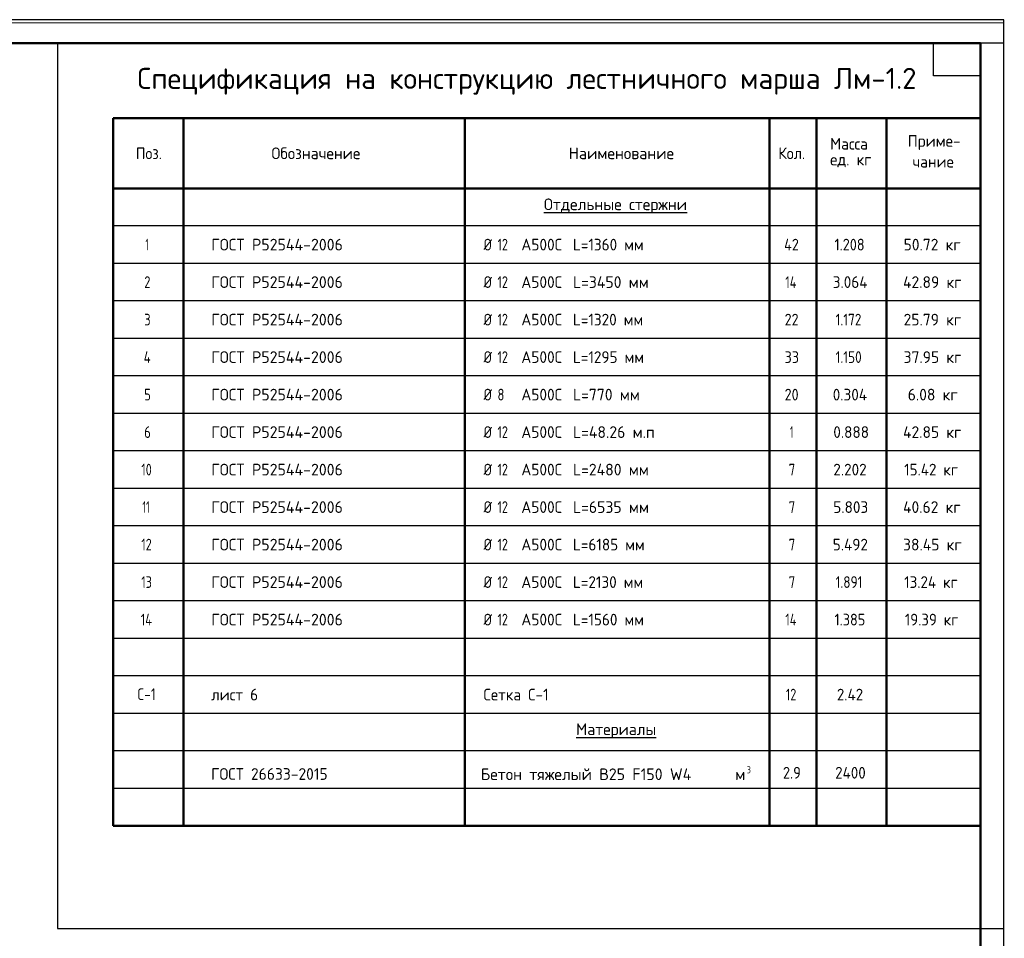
# Model space of a CAD drawing. Header units: millimetres. Extents: x 0 to 21005, y -5 to 14850.
# Tile 10 of 10: x 10502 to 21005, y 5051 to 14850. Entities that reach past the tile are written whole.
import ezdxf

# ---------------------------------------------------------------- set-up
doc = ezdxf.new("R2010")
doc.units = ezdxf.units.MM
doc.layers.add('Standard', color=7, linetype='Continuous', lineweight=25)
doc.styles.add('ISOCPEUR', font='txt')

msp = doc.modelspace()

# ---------------------------------------------------------------- linework, layer by layer
at = {"layer": 'Standard', "color": 7, "linetype": 'Continuous', "lineweight": 13, "transparency": 33554687}
msp.add_line((21000, -5), (21000, 14816), dxfattribs=at)
at = {"layer": 'Standard', "color": 7, "linetype": 'Continuous', "lineweight": 50, "transparency": 33554687}
for p, q in [((20750, 13800), (11500, 13800)), ((11500, 13800), (11500, 13050)), ((12250, 13800), (12250, 13050)), ((15250, 13800), (15250, 13050)), ((18500, 13800), (18500, 13050)), ((19000, 13800), (19000, 13050)), ((19750, 13800), (19750, 13050)), ((20750, 13800), (20750, 13050)), ((20750, 13800), (20750, 13050)), ((20750, 13550), (20750, 11600)), ((20750, 13050), (11500, 13050)), ((11500, 13050), (11500, 6250)), ((12250, 13050), (12250, 6250)), ((15250, 13050), (15250, 6250)), ((18500, 13050), (18500, 6250)), ((19000, 13050), (19000, 6250)), ((19750, 13050), (19750, 6250)), ((20750, 13050), (20750, 6250)), ((20750, 6250), (11500, 6250))]:
    msp.add_line(p, q, dxfattribs=at)
at = {"layer": 'Standard', "color": 7, "linetype": 'Continuous', "lineweight": 35, "transparency": 33554687}
for p, q in [((20750, 13800), (20750, 10250)), ((20750, 13600), (20750, 10050))]:
    msp.add_line(p, q, dxfattribs=at)
at = {"layer": 'Standard', "color": 7, "linetype": 'Continuous', "lineweight": -3, "transparency": 33554687}
for p, q in [((20750, 12650), (11500, 12650)), ((20750, 12250), (11500, 12250)), ((20750, 11850), (11500, 11850)), ((20750, 11450), (11500, 11450)), ((20750, 11050), (11500, 11050)), ((20750, 10650), (11500, 10650)), ((20750, 10250), (11500, 10250)), ((20750, 9850), (11500, 9850)), ((20750, 9450), (11500, 9450)), ((20750, 9050), (11500, 9050)), ((20750, 8650), (11500, 8650)), ((20750, 8250), (11500, 8250)), ((20750, 7850), (11500, 7850)), ((20750, 7450), (11500, 7450)), ((20750, 7050), (11500, 7050)), ((20750, 6650), (11500, 6650))]:
    msp.add_line(p, q, dxfattribs=at)
at = {"layer": 'Standard', "color": 7, "linetype": 'Continuous', "lineweight": 25, "transparency": 33554687}
for points in [[(0, 0), (21000, 0), (21000, 14850), (0, 14850), (0, 0)], [(20750, 14600), (20750, 14250), (20250, 14250), (20250, 14600), (20750, 14600)]]:
    msp.add_lwpolyline(points, close=True, dxfattribs=at)
at = {"layer": 'Standard', "color": 7, "linetype": 'Continuous', "lineweight": 13, "transparency": 33554687}
msp.add_lwpolyline([(21000, 14816), (0, 14816), (0, -5)], dxfattribs=at)
at = {"layer": 'Standard', "color": 7, "linetype": 'Continuous', "lineweight": 50, "transparency": 33554687}
msp.add_lwpolyline([(1000, 14600), (20750, 14600), (20750, 250), (1000, 250), (1000, 14600)], close=True, dxfattribs=at)
at = {"layer": 'Standard', "color": 7, "linetype": 'Continuous', "lineweight": 25, "transparency": 33554687}
msp.add_lwpolyline([(21005, 14600), (10906, 14600), (10906, 5154), (21005, 5154)], dxfattribs=at)

# ---------------------------------------------------------------- texts
at = {"layer": 'Standard', "color": 7, "linetype": 'Continuous', "lineweight": 50, "transparency": 33554687, "insert": (11758, 14050), "char_height": 225, "width": 8443.13, "attachment_point": 7, "style": 'ISOCPEUR'}
msp.add_mtext('\\W0.99;Спецификация на конструкцию лестничного марша Лм-1.2', dxfattribs=at)
at = {"layer": 'Standard', "color": 7, "linetype": 'Continuous', "lineweight": 25, "transparency": 33554687, "attachment_point": 7, "style": 'ISOCPEUR'}
for s, insert, char_height, width in [('\\W0.95;Масса', (19147, 13464), 125, 521.72), ('\\W0.96;Приме-', (19975, 13460), 125, 609.38), ('\\W0.92;Поз.', (11742, 13362), 125, 363.75), ('\\W0.97;Обозначение', (13188, 13362), 125, 1041.42), ('\\W0.98;Наименование', (16359, 13362), 125, 1160.33), ('\\W0.93;Кол.', (18595, 13362), 125, 370.1), ('\\W0.95;ед. кг', (19147, 13276), 125, 521.46), ('\\W0.95;чание', (20025, 13273), 125, 508.84), ('\\W0.98;{\\LОтдельные стержни}', (16094, 12784), 125, 1623.17), ('\\W0.56;1', (11844, 12388), 125, 97.22), ('\\W0.98;ГОСТ Р52544-2006', (12545, 12388), 125, 1510.5), ('\\W0.83;Ø', (15450, 12388), 125, 177.08), ('\\W0.75;12', (15599, 12388), 125, 196.79), ('\\W0.95;А500С', (15853, 12388), 125, 521.45), ('\\W0.94;L=1360 мм', (16404, 12388), 125, 833.26), ('\\W0.88;42', (18656, 12388), 125, 242.49), ('\\W0.88;1.208', (19194, 12388), 125, 417.14), ('\\W0.96;50.72 кг', (19931, 12388), 125, 697.16), ('\\W0.78;2', (11831, 11988), 125, 136), ('\\W0.98;ГОСТ Р52544-2006', (12545, 11988), 125, 1510.5), ('\\W0.83;Ø', (15450, 11988), 125, 177.08), ('\\W0.75;12', (15599, 11988), 125, 196.79), ('\\W0.95;А500С', (15853, 11988), 125, 521.45), ('\\W0.97;L=3450 мм', (16404, 11988), 125, 872.64), ('\\W0.76;14', (18669, 11988), 125, 210.23), ('\\W0.94;3.064', (19175, 11988), 125, 458.48), ('\\W0.96;42.89 кг', (19925, 11988), 125, 709.73), ('\\W0.78;3', (11831, 11588), 125, 136), ('\\W0.98;ГОСТ Р52544-2006', (12545, 11588), 125, 1510.5), ('\\W0.83;Ø', (15450, 11588), 125, 177.08), ('\\W0.75;12', (15599, 11588), 125, 196.79), ('\\W0.95;А500С', (15853, 11588), 125, 521.45), ('\\W0.94;L=1320 мм', (16404, 11588), 125, 833.26), ('\\W0.87;22', (18662, 11588), 125, 229.51), ('\\W0.82;1.172', (19206, 11588), 125, 388.43), ('\\W0.96;25.79 кг', (19931, 11588), 125, 697.16), ('\\W0.80;4', (11825, 11188), 125, 149.93), ('\\W0.98;ГОСТ Р52544-2006', (12545, 11188), 125, 1510.5), ('\\W0.83;Ø', (15450, 11188), 125, 177.08), ('\\W0.75;12', (15599, 11188), 125, 196.79), ('\\W0.95;А500С', (15853, 11188), 125, 521.45), ('\\W0.94;L=1295 мм', (16404, 11188), 125, 833.26), ('\\W0.87;33', (18662, 11188), 125, 229.51), ('\\W0.82;1.150', (19206, 11188), 125, 388.43), ('\\W0.96;37.95 кг', (19931, 11188), 125, 697.16), ('\\W0.78;5', (11831, 10788), 125, 136), ('\\W0.98;ГОСТ Р52544-2006', (12545, 10788), 125, 1510.5), ('\\W0.83;Ø', (15450, 10788), 125, 177.08), ('\\W0.78;8', (15599, 10788), 125, 136.01), ('\\W0.95;А500С', (15853, 10788), 125, 521.45), ('\\W0.97;L=770 мм', (16404, 10788), 125, 772.43), ('\\W0.87;20', (18662, 10788), 125, 229.51), ('\\W0.94;0.304', (19175, 10788), 125, 458.48), ('\\W0.96;6.08 кг', (19975, 10788), 125, 609.38), ('\\W0.78;6', (11831, 10388), 125, 136), ('\\W0.98;ГОСТ Р52544-2006', (12545, 10388), 125, 1510.5), ('\\W0.83;Ø', (15450, 10388), 125, 177.08), ('\\W0.75;12', (15599, 10388), 125, 196.79), ('\\W0.95;А500С', (15853, 10388), 125, 521.45), ('\\W0.97;L=48.26 м.п', (16404, 10388), 125, 935.14), ('\\W0.56;1', (18719, 10388), 125, 97.22), ('\\W0.94;0.888', (19181, 10388), 125, 445.84), ('\\W0.96;42.85 кг', (19925, 10388), 125, 709.73), ('\\W0.75;10', (11800, 9988), 125, 196.78), ('\\W0.98;ГОСТ Р52544-2006', (12545, 9988), 125, 1510.5), ('\\W0.83;Ø', (15450, 9988), 125, 177.08), ('\\W0.75;12', (15599, 9988), 125, 196.79), ('\\W0.95;А500С', (15853, 9988), 125, 521.45), ('\\W0.97;L=2480 мм', (16404, 9988), 125, 872.64), ('\\W0.78;7', (18706, 9988), 125, 136), ('\\W0.94;2.202', (19181, 9988), 125, 445.84), ('\\W0.93;15.42 кг', (19937, 9988), 125, 682.49), ('\\W0.62;11', (11812, 9588), 125, 164.06), ('\\W0.98;ГОСТ Р52544-2006', (12545, 9588), 125, 1510.5), ('\\W0.83;Ø', (15450, 9588), 125, 177.08), ('\\W0.75;12', (15599, 9588), 125, 196.79), ('\\W0.95;А500С', (15853, 9588), 125, 521.45), ('\\W0.97;L=6535 мм', (16404, 9588), 125, 860.08), ('\\W0.78;7', (18706, 9588), 125, 136), ('\\W0.94;5.803', (19181, 9588), 125, 445.84), ('\\W0.96;40.62 кг', (19925, 9588), 125, 709.73), ('\\W0.75;12', (11800, 9188), 125, 196.78), ('\\W0.98;ГОСТ Р52544-2006', (12545, 9188), 125, 1510.5), ('\\W0.83;Ø', (15450, 9188), 125, 177.08), ('\\W0.75;12', (15599, 9188), 125, 196.79), ('\\W0.95;А500С', (15853, 9188), 125, 521.45), ('\\W0.94;L=6185 мм', (16404, 9188), 125, 833.26), ('\\W0.78;7', (18706, 9188), 125, 136), ('\\W0.94;5.492', (19175, 9188), 125, 458.48), ('\\W0.96;38.45 кг', (19925, 9188), 125, 709.73), ('\\W0.75;13', (11800, 8788), 125, 196.78), ('\\W0.98;ГОСТ Р52544-2006', (12545, 8788), 125, 1510.5), ('\\W0.83;Ø', (15450, 8788), 125, 177.08), ('\\W0.75;12', (15599, 8788), 125, 196.79), ('\\W0.95;А500С', (15853, 8788), 125, 521.45), ('\\W0.94;L=2130 мм', (16404, 8788), 125, 833.26), ('\\W0.78;7', (18706, 8788), 125, 136), ('\\W0.82;1.891', (19206, 8788), 125, 388.43), ('\\W0.93;13.24 кг', (19937, 8788), 125, 682.49), ('\\W0.76;14', (11794, 8388), 125, 210.23), ('\\W0.98;ГОСТ Р52544-2006', (12545, 8388), 125, 1510.5), ('\\W0.83;Ø', (15450, 8388), 125, 177.08), ('\\W0.75;12', (15599, 8388), 125, 196.79), ('\\W0.95;А500С', (15853, 8388), 125, 521.45), ('\\W0.94;L=1560 мм', (16404, 8388), 125, 833.26), ('\\W0.76;14', (18669, 8388), 125, 210.23), ('\\W0.88;1.385', (19194, 8388), 125, 417.14), ('\\W0.92;19.39 кг', (19944, 8388), 125, 669.88), ('\\W0.83;C-1', (11756, 7592), 125, 288.96), ('\\W0.95;лист 6', (12545, 7588), 125, 584.46), ('\\W0.94;Сетка С-1', (15450, 7588), 125, 845.84), ('\\W0.75;12', (18675, 7588), 125, 196.79), ('\\W0.93;2.42', (19219, 7588), 125, 370.09), ('\\W0.97;{\\LМатериалы}', (16437, 7184), 125, 935.27), ('\\W0.96;ГОСТ 26633-2015', (12544, 6741), 125, 1359.31), ('\\W0.98;Бетон тяжелый В25 F150 W4      м', (15421, 6738), 125, 2897.9), ('\\W0.78;3', (18258, 6811), 75, 81.6), ('\\W0.89;2.9', (18644, 6754), 125, 268.19), ('\\W0.93;2400', (19201, 6754), 125, 420.67)]:
    msp.add_mtext(s, dxfattribs=dict(at, insert=insert, char_height=char_height, width=width))

doc.saveas('drawing.dxf')
